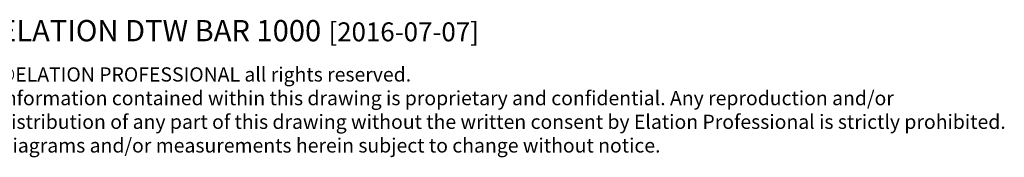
# Model space of a CAD drawing. Header units: millimetres. Extents: x 18546 to 26367, y -13731 to -7651.
# Tile 28 of 42: x 25464 to 26294, y -8506 to -8389. Entities that reach past the tile are written whole.
import ezdxf

# ---------------------------------------------------------------- set-up
doc = ezdxf.new("R2010")
doc.units = ezdxf.units.MM
doc.header["$LTSCALE"] = 50
doc.layers.add('细实线', color=7, linetype='Continuous', lineweight=13)
doc.styles.get("Standard").update_dxf_attribs({"font": 'txt', "bigfont": 'gbcbig.shx'})

msp = doc.modelspace()

# ---------------------------------------------------------------- texts
at = {"layer": '细实线', "insert": (25446.58, -8389.49), "char_height": 18, "attachment_point": 1}
msp.add_mtext_dynamic_manual_height_columns('{\\fAvant Garde|b1|i0|c0|p0;ELATION DTW BAR 1000\\H1.1111x; \\fAvant Garde|b0|i0|c0|p0;\\H0.80001x;[2016-07-07]\\P\\H0.375x;\\P\\fAvant Garde|b1|i0|c0|p0;\\H2x;©ELATION PROFESSIONAL \\fAvant Garde|b0|i0|c0|p0;all rights reserved. \\PInformation contained within this drawing is proprietary and confidential. Any reproduction and/or\\Pdistribution of any part of this drawing without the written consent by Elation Professional is strictly prohibited.\\PDiagrams and/or measurements herein subject to change without notice.}', width=895.734, gutter_width=22.5, heights=[157.91], dxfattribs=at)

doc.saveas('drawing.dxf')
